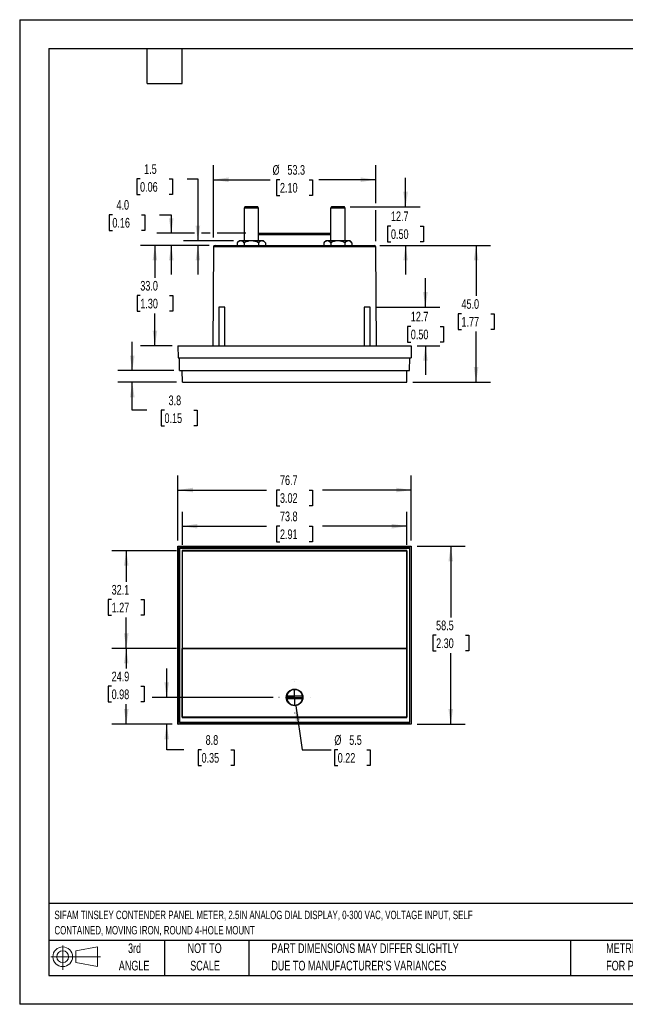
# Model space of a CAD drawing. Header units: millimetres. Extents: x 0 to 419, y 0 to 324.
# Tile 1 of 3: x 0 to 199, y 0 to 324. Entities that reach past the tile are written whole.
import ezdxf

# ---------------------------------------------------------------- set-up
doc = ezdxf.new("R2010")
doc.units = ezdxf.units.MM
doc.header["$LTSCALE"] = 1.5
doc.linetypes.add('CENTERX2', pattern=[20.32, 12.7, -2.54, 2.54, -2.54])
doc.layers.add('CENTER', color=40, linetype='CENTERX2')
doc.layers.add('SLD-DEFPOINTS', color=7, linetype='Continuous')
doc.layers.add('DIMENSIONS', color=140, linetype='Continuous', lineweight=25)
doc.layers.add('TEXT', color=140, linetype='Continuous', lineweight=25)
doc.styles.add('SLDTEXTSTYLE0', font='TXT', dxfattribs={"width": 0.7})
doc.dimstyles.new('SLDDIMSTYLE0', dxfattribs={"dimtxt": 3.237012, "dimasz": 4.953, "dimexe": 0, "dimexo": 0.0625, "dimgap": 0.809253, "dimtad": 0, "dimtih": 1, "dimtoh": 1, "dimrnd": 1e-09, "dimzin": 12, "dimdsep": 46, "dimtxsty": 'SLDTEXTSTYLE0', "dimsah": 1, "dimcen": 0.09, "dimadec": 0, "dimazin": 3, "dimtfac": 1, "dimtofl": 0, "dimtmove": 0, "dimatfit": 3, "dimfxl": 0, "dimfrac": 2, "dimtolj": 1, "dimtzin": 12, "dimarcsym": 0})
doc.dimstyles.new('SLDDIMSTYLE1', dxfattribs={"dimtxt": 3.237012, "dimasz": 4.953, "dimexe": 0, "dimexo": 0.0625, "dimgap": 0.809253, "dimtad": 0, "dimtih": 1, "dimtoh": 1, "dimrnd": 1e-09, "dimzin": 12, "dimdsep": 46, "dimtxsty": 'SLDTEXTSTYLE0', "dimsah": 1, "dimcen": 0, "dimadec": 0, "dimazin": 3, "dimtfac": 1, "dimtofl": 0, "dimtmove": 0, "dimatfit": 3, "dimfxl": 0, "dimfrac": 2, "dimtolj": 1, "dimtzin": 12, "dimarcsym": 0})
doc.dimstyles.new('SLDDIMSTYLE2', dxfattribs={"dimtxt": 3.237012, "dimasz": 4.953, "dimexe": 0, "dimexo": 0.0625, "dimgap": 0.809253, "dimtad": 0, "dimtih": 1, "dimtoh": 1, "dimrnd": 1e-09, "dimzin": 12, "dimdsep": 46, "dimtxsty": 'SLDTEXTSTYLE0', "dimsah": 1, "dimcen": 0.09, "dimadec": 0, "dimazin": 3, "dimtfac": 1, "dimtmove": 0, "dimatfit": 0, "dimfxl": 0, "dimfrac": 2, "dimtolj": 1, "dimtzin": 12, "dimarcsym": 0})
doc.dimstyles.new('SLDDIMSTYLE3', dxfattribs={"dimtxt": 3.237012, "dimasz": 4.953, "dimexe": 0, "dimexo": 0.0625, "dimgap": 0.809253, "dimtad": 0, "dimtih": 1, "dimtoh": 1, "dimrnd": 1e-09, "dimzin": 4, "dimdsep": 46, "dimtxsty": 'SLDTEXTSTYLE0', "dimsah": 1, "dimcen": 0.09, "dimadec": 0, "dimazin": 1, "dimtfac": 1, "dimtofl": 0, "dimtmove": 0, "dimatfit": 3, "dimfxl": 0, "dimfrac": 2, "dimtolj": 1, "dimtzin": 12, "dimarcsym": 0})
doc.dimstyles.new('SLDDIMSTYLE4', dxfattribs={"dimtxt": 3.237012, "dimasz": 4.953, "dimexe": 0, "dimexo": 0.0625, "dimgap": 0.809253, "dimtad": 0, "dimtih": 1, "dimtoh": 1, "dimrnd": 1e-09, "dimzin": 4, "dimdsep": 46, "dimtxsty": 'SLDTEXTSTYLE0', "dimsah": 1, "dimcen": 0.09, "dimadec": 0, "dimazin": 1, "dimtfac": 1, "dimtmove": 0, "dimatfit": 0, "dimfxl": 0, "dimfrac": 2, "dimtolj": 1, "dimtzin": 12, "dimarcsym": 0})

# ---------------------------------------------------------------- blocks, each defined once
blk = doc.blocks.new('Block11')
at = {"color": 7, "linetype": 'Continuous', "lineweight": 18}
for p, q in [((3.88, 7.97), (3.88, 0)), ((8.22, 6.25), (15.26, 7.55)), ((15.26, 7.55), (15.26, 1.1)), ((0, 4.32), (16.31, 4.32)), ((8.22, 2.39), (8.22, 6.25)), ((8.22, 2.39), (15.26, 1.1))]:
    blk.add_line(p, q, dxfattribs=at)
for radius in [3.23, 1.93]:
    blk.add_circle((3.88, 4.32), radius, dxfattribs=at)
blk = doc.blocks.new('Block12')
at = {"layer": 'SLD-DEFPOINTS'}
blk.add_blockref('Block11', (0, 0), dxfattribs=at)
blk = doc.blocks.new('SW_NOTE_0')
at = {"layer": 'TEXT', "color": 0, "linetype": 'CENTERX2', "lineweight": 18, "char_height": 2.775, "attachment_point": 1, "style": 'SLDTEXTSTYLE0'}
for s, insert in [('SIFAM TINSLEY CONTENDER PANEL METER, 2.5IN ANALOG DIAL DISPLAY, 0-300 VAC, VOLTAGE INPUT, SELF', (0, 3.58)), ('CONTAINED, MOVING IRON, ROUND 4-HOLE MOUNT', (0, -1.45))]:
    blk.add_mtext(s, dxfattribs=dict(at, insert=insert))
blk = doc.blocks.new('SW_NOTE_0_3')
at = {"layer": 'TEXT', "color": 0, "linetype": 'CENTERX2', "lineweight": 18, "char_height": 3.175, "attachment_point": 1, "style": 'SLDTEXTSTYLE0'}
for s, insert in [('PART DIMENSIONS MAY DIFFER SLIGHTLY', (0, 4.09)), ("DUE TO MANUFACTURER'S VARIANCES", (0, -1.64))]:
    blk.add_mtext(s, dxfattribs=dict(at, insert=insert))
blk = doc.blocks.new('SW_NOTE_0_4')
at = {"layer": 'TEXT', "color": 0, "linetype": 'CENTERX2', "lineweight": 18, "char_height": 3.175, "attachment_point": 2, "style": 'SLDTEXTSTYLE0'}
for s, insert in [('NOT TO', (7.89, 4.09)), ('SCALE', (8.03, -1.64))]:
    blk.add_mtext(s, dxfattribs=dict(at, insert=insert))
blk = doc.blocks.new('SW_NOTE_0_5')
at = {"layer": 'TEXT', "color": 0, "linetype": 'CENTERX2', "lineweight": 18, "char_height": 3.175, "attachment_point": 2, "style": 'SLDTEXTSTYLE0'}
for s, insert in [('3rd', (3.47, 4.09)), ('ANGLE', (3.33, -1.64))]:
    blk.add_mtext(s, dxfattribs=dict(at, insert=insert))
blk = doc.blocks.new('SW_NOTE_0_6')
at = {"layer": 'TEXT', "color": 0, "linetype": 'CENTERX2', "lineweight": 18, "char_height": 3.175, "attachment_point": 1, "style": 'SLDTEXTSTYLE0'}
for s, insert in [('METRIC UNITS USED', (0, 4.09)), ('FOR PART DESIGN', (0, -1.64))]:
    blk.add_mtext(s, dxfattribs=dict(at, insert=insert))
blk = doc.blocks.new('_D')
at = {"layer": 'DIMENSIONS'}
for p, q in [((130.6, 150.65), (146.41, 150.65)), ((141.65, 150.65), (141.65, 127.27)), ((136.84, 121.4), (135.75, 121.4)), ((135.75, 121.4), (135.75, 116.26)), ((146.46, 121.4), (147.54, 121.4)), ((147.54, 121.4), (147.54, 116.26)), ((135.75, 116.26), (136.84, 116.26)), ((141.65, 92.15), (141.65, 115.53)), ((147.54, 116.26), (146.46, 116.26)), ((130.6, 92.15), (146.41, 92.15))]:
    blk.add_line(p, q, dxfattribs=at)
for points in [[(141.65, 150.65), (140.89, 145.7), (142.41, 145.7)], [(141.65, 92.15), (142.41, 97.11), (140.89, 97.11)]]:
    blk.add_solid(points, dxfattribs=at)
at = {"layer": 'DIMENSIONS', "char_height": 3.175, "attachment_point": 1, "style": 'SLDTEXTSTYLE0'}
for s, insert in [('58.5', (136.84, 126.22)), ('2.30', (136.84, 120.35))]:
    blk.add_mtext(s, dxfattribs=dict(at, insert=insert))
blk = doc.blocks.new('_D_1')
at = {"layer": 'DIMENSIONS'}
for p, q in [((51.99, 152.56), (51.99, 173.91)), ((128.69, 152.56), (128.69, 173.91)), ((51.99, 169.15), (81.15, 169.15)), ((85.53, 169.15), (84.44, 169.15)), ((84.44, 169.15), (84.44, 164)), ((95.15, 169.15), (96.24, 169.15)), ((96.24, 169.15), (96.24, 164)), ((128.69, 169.15), (99.54, 169.15)), ((84.44, 164), (85.53, 164)), ((96.24, 164), (95.15, 164))]:
    blk.add_line(p, q, dxfattribs=at)
for points in [[(51.99, 169.15), (56.94, 168.39), (56.94, 169.91)], [(128.69, 169.15), (123.74, 169.91), (123.74, 168.39)]]:
    blk.add_solid(points, dxfattribs=at)
at = {"layer": 'DIMENSIONS', "char_height": 3.175, "attachment_point": 1, "style": 'SLDTEXTSTYLE0'}
for s, insert in [('76.7', (85.53, 173.97)), ('3.02', (85.53, 168.1))]:
    blk.add_mtext(s, dxfattribs=dict(at, insert=insert))
blk = doc.blocks.new('_D_2')
at = {"layer": 'DIMENSIONS'}
for p, q in [((51.54, 117.06), (30.26, 117.06)), ((35.02, 117.06), (35.02, 110.47)), ((30.21, 104.6), (29.12, 104.6)), ((29.12, 104.6), (29.12, 99.46)), ((39.83, 104.6), (40.92, 104.6)), ((40.92, 104.6), (40.92, 99.46)), ((29.12, 99.46), (30.21, 99.46)), ((35.02, 92.15), (35.02, 98.74)), ((40.92, 99.46), (39.83, 99.46)), ((50.09, 92.15), (30.26, 92.15))]:
    blk.add_line(p, q, dxfattribs=at)
for points in [[(35.02, 117.06), (34.26, 112.1), (35.78, 112.1)], [(35.02, 92.15), (35.78, 97.11), (34.26, 97.11)]]:
    blk.add_solid(points, dxfattribs=at)
at = {"layer": 'DIMENSIONS', "char_height": 3.175, "attachment_point": 1, "style": 'SLDTEXTSTYLE0'}
for s, insert in [('24.9', (30.21, 109.42)), ('0.98', (30.21, 103.55))]:
    blk.add_mtext(s, dxfattribs=dict(at, insert=insert))
blk = doc.blocks.new('_D_3')
at = {"layer": 'DIMENSIONS'}
for p, q in [((51.54, 149.2), (30.26, 149.2)), ((35.02, 149.2), (35.02, 139)), ((30.21, 133.13), (29.12, 133.13)), ((29.12, 133.13), (29.12, 127.98)), ((39.83, 133.13), (40.92, 133.13)), ((40.92, 133.13), (40.92, 127.98)), ((29.12, 127.98), (30.21, 127.98)), ((35.02, 117.06), (35.02, 127.26)), ((40.92, 127.98), (39.83, 127.98)), ((51.54, 117.06), (30.26, 117.06))]:
    blk.add_line(p, q, dxfattribs=at)
for points in [[(35.02, 149.2), (34.26, 144.24), (35.78, 144.24)], [(35.02, 117.06), (35.78, 122.01), (34.26, 122.01)]]:
    blk.add_solid(points, dxfattribs=at)
at = {"layer": 'DIMENSIONS', "char_height": 3.175, "attachment_point": 1, "style": 'SLDTEXTSTYLE0'}
for s, insert in [('32.1', (30.21, 137.94)), ('1.27', (30.21, 132.08))]:
    blk.add_mtext(s, dxfattribs=dict(at, insert=insert))
blk = doc.blocks.new('_D_4')
at = {"layer": 'DIMENSIONS'}
for p, q in [((53.45, 151.1), (53.45, 162.02)), ((127.24, 151.1), (127.24, 162.02)), ((53.45, 157.26), (81.15, 157.26)), ((85.53, 157.26), (84.44, 157.26)), ((84.44, 157.26), (84.44, 152.11)), ((95.15, 157.26), (96.24, 157.26)), ((96.24, 157.26), (96.24, 152.11)), ((127.24, 157.26), (99.54, 157.26)), ((84.44, 152.11), (85.53, 152.11)), ((96.24, 152.11), (95.15, 152.11))]:
    blk.add_line(p, q, dxfattribs=at)
for points in [[(53.45, 157.26), (58.4, 156.49), (58.4, 158.02)], [(127.24, 157.26), (122.28, 158.02), (122.28, 156.49)]]:
    blk.add_solid(points, dxfattribs=at)
at = {"layer": 'DIMENSIONS', "char_height": 3.175, "attachment_point": 1, "style": 'SLDTEXTSTYLE0'}
for s, insert in [('73.8', (85.53, 162.07)), ('2.91', (85.53, 156.2))]:
    blk.add_mtext(s, dxfattribs=dict(at, insert=insert))
blk = doc.blocks.new('_D_5')
at = {"layer": 'DIMENSIONS'}
for p, q in [((90.73, 98.23), (92.8, 83.7)), ((92.8, 83.7), (102.32, 83.7)), ((104.5, 83.7), (103.41, 83.7)), ((103.41, 83.7), (103.41, 78.56)), ((114.11, 83.7), (115.2, 83.7)), ((115.2, 83.7), (115.2, 78.56)), ((103.41, 78.56), (104.5, 78.56)), ((115.2, 78.56), (114.11, 78.56))]:
    blk.add_line(p, q, dxfattribs=at)
blk.add_solid([(90.73, 98.23), (90.67, 93.22), (92.18, 93.43)], dxfattribs=at)
at = {"layer": 'DIMENSIONS', "char_height": 3.175, "attachment_point": 1, "style": 'SLDTEXTSTYLE0'}
for s, insert in [('%%c', (103.4, 88.52)), ('5.5', (108.29, 88.52)), ('0.22', (104.5, 82.65))]:
    blk.add_mtext(s, dxfattribs=dict(at, insert=insert))
blk = doc.blocks.new('_D_6')
at = {"layer": 'DIMENSIONS'}
for p, q in [((48.3, 100.95), (48.3, 110.48)), ((83.3, 100.95), (43.54, 100.95)), ((50.09, 92.15), (43.54, 92.15)), ((48.3, 83.7), (48.3, 92.15)), ((53.91, 83.7), (48.3, 83.7)), ((59.75, 83.7), (58.66, 83.7)), ((58.66, 83.7), (58.66, 78.56)), ((69.37, 83.7), (70.46, 83.7)), ((70.46, 83.7), (70.46, 78.56)), ((58.66, 78.56), (59.75, 78.56)), ((70.46, 78.56), (69.37, 78.56))]:
    blk.add_line(p, q, dxfattribs=at)
for points in [[(48.3, 100.95), (49.06, 105.91), (47.54, 105.91)], [(48.3, 92.15), (47.54, 87.2), (49.06, 87.2)]]:
    blk.add_solid(points, dxfattribs=at)
at = {"layer": 'DIMENSIONS', "char_height": 3.175, "attachment_point": 1, "style": 'SLDTEXTSTYLE0'}
for s, insert in [('8.8', (61.1, 88.52)), ('0.35', (59.75, 82.65))]:
    blk.add_mtext(s, dxfattribs=dict(at, insert=insert))
blk = doc.blocks.new('SW_CENTERMARKSYMBOL_0')
at = {"layer": 'CENTER', "color": 0}
for p, q in [((0, 5.08), (0, 5.14)), ((-5.08, 0), (-5.14, 0)), ((0, 0), (-2.54, 0)), ((0, 0), (0, 2.54)), ((0, 0), (0, -2.54)), ((0, 0), (2.54, 0)), ((5.08, 0), (5.14, 0)), ((0, -5.08), (0, -5.14))]:
    blk.add_line(p, q, dxfattribs=at)
blk = doc.blocks.new('_D_7')
at = {"layer": 'DIMENSIONS'}
for p, q in [((39.55, 271.49), (38.46, 271.49)), ((38.46, 271.49), (38.46, 266.34)), ((49.17, 271.49), (50.25, 271.49)), ((50.25, 271.49), (50.25, 266.34)), ((55, 271.49), (58.56, 271.49)), ((58.56, 271.49), (58.56, 251.11)), ((38.46, 266.34), (39.55, 266.34)), ((50.25, 266.34), (49.17, 266.34)), ((70.21, 251.11), (53.8, 251.11)), ((62.3, 249.61), (53.8, 249.61)), ((58.56, 249.61), (58.56, 240.09))]:
    blk.add_line(p, q, dxfattribs=at)
for points in [[(58.56, 251.11), (59.32, 256.07), (57.8, 256.07)], [(58.56, 249.61), (57.8, 244.66), (59.32, 244.66)]]:
    blk.add_solid(points, dxfattribs=at)
at = {"layer": 'DIMENSIONS', "char_height": 3.175, "attachment_point": 1, "style": 'SLDTEXTSTYLE0'}
for s, insert in [('1.5', (40.89, 276.31)), ('0.06', (39.55, 270.44))]:
    blk.add_mtext(s, dxfattribs=dict(at, insert=insert))
blk = doc.blocks.new('_D_8')
at = {"layer": 'DIMENSIONS'}
for p, q in [((118.39, 249.61), (154.74, 249.61)), ((149.97, 249.61), (149.97, 232.98)), ((145.17, 227.11), (144.08, 227.11)), ((144.08, 227.11), (144.08, 221.97)), ((154.78, 227.11), (155.87, 227.11)), ((155.87, 227.11), (155.87, 221.97)), ((144.08, 221.97), (145.17, 221.97)), ((149.97, 204.61), (149.97, 221.25)), ((155.87, 221.97), (154.78, 221.97)), ((129.14, 204.61), (154.74, 204.61))]:
    blk.add_line(p, q, dxfattribs=at)
for points in [[(149.97, 249.61), (149.21, 244.66), (150.74, 244.66)], [(149.97, 204.61), (150.74, 209.57), (149.21, 209.57)]]:
    blk.add_solid(points, dxfattribs=at)
at = {"layer": 'DIMENSIONS', "char_height": 3.175, "attachment_point": 1, "style": 'SLDTEXTSTYLE0'}
for s, insert in [('45.0', (145.17, 231.93)), ('1.77', (145.17, 226.06))]:
    blk.add_mtext(s, dxfattribs=dict(at, insert=insert))
blk = doc.blocks.new('_D_9')
at = {"layer": 'DIMENSIONS'}
for p, q in [((62.3, 249.61), (39.68, 249.61)), ((44.44, 249.61), (44.44, 238.98)), ((39.63, 233.11), (38.55, 233.11)), ((38.55, 233.11), (38.55, 227.97)), ((49.25, 233.11), (50.34, 233.11)), ((50.34, 233.11), (50.34, 227.97)), ((38.55, 227.97), (39.63, 227.97)), ((44.44, 216.61), (44.44, 227.25)), ((50.34, 227.97), (49.25, 227.97)), ((50.09, 216.61), (39.68, 216.61))]:
    blk.add_line(p, q, dxfattribs=at)
for points in [[(44.44, 249.61), (43.68, 244.66), (45.2, 244.66)], [(44.44, 216.61), (45.2, 221.57), (43.68, 221.57)]]:
    blk.add_solid(points, dxfattribs=at)
at = {"layer": 'DIMENSIONS', "char_height": 3.175, "attachment_point": 1, "style": 'SLDTEXTSTYLE0'}
for s, insert in [('33.0', (39.63, 237.93)), ('1.30', (39.63, 232.06))]:
    blk.add_mtext(s, dxfattribs=dict(at, insert=insert))
blk = doc.blocks.new('_D_10')
at = {"layer": 'DIMENSIONS'}
for p, q in [((63.7, 252.26), (63.7, 275.98)), ((116.98, 263.46), (116.98, 275.98)), ((63.7, 271.21), (82.36, 271.21)), ((85.53, 271.21), (84.44, 271.21)), ((84.44, 271.21), (84.44, 266.07)), ((95.15, 271.21), (96.24, 271.21)), ((96.24, 271.21), (96.24, 266.07)), ((116.98, 271.21), (98.32, 271.21)), ((84.44, 266.07), (85.53, 266.07)), ((96.24, 266.07), (95.15, 266.07)), ((116.98, 251.02), (116.98, 261.17))]:
    blk.add_line(p, q, dxfattribs=at)
for points in [[(63.7, 271.21), (68.65, 270.45), (68.65, 271.98)], [(116.98, 271.21), (112.03, 271.98), (112.03, 270.45)]]:
    blk.add_solid(points, dxfattribs=at)
at = {"layer": 'DIMENSIONS', "char_height": 3.175, "attachment_point": 1, "style": 'SLDTEXTSTYLE0'}
for s, insert in [('%%c', (83.09, 276.03)), ('53.3', (87.98, 276.03)), ('2.10', (85.53, 270.16))]:
    blk.add_mtext(s, dxfattribs=dict(at, insert=insert))
blk = doc.blocks.new('_D_11')
at = {"layer": 'DIMENSIONS'}
for p, q in [((126.81, 262.31), (126.81, 271.84)), ((108.62, 262.31), (131.57, 262.31)), ((122, 255.96), (120.91, 255.96)), ((120.91, 255.96), (120.91, 250.82)), ((131.62, 255.96), (132.71, 255.96)), ((132.71, 255.96), (132.71, 250.82)), ((118.39, 249.61), (131.57, 249.61)), ((120.91, 250.82), (122, 250.82)), ((126.81, 249.61), (126.81, 240.09)), ((132.71, 250.82), (131.62, 250.82))]:
    blk.add_line(p, q, dxfattribs=at)
for points in [[(126.81, 262.31), (127.57, 267.27), (126.05, 267.27)], [(126.81, 249.61), (126.05, 244.66), (127.57, 244.66)]]:
    blk.add_solid(points, dxfattribs=at)
at = {"layer": 'DIMENSIONS', "char_height": 3.175, "attachment_point": 1, "style": 'SLDTEXTSTYLE0'}
for s, insert in [('12.7', (122, 260.78)), ('0.50', (122, 254.91))]:
    blk.add_mtext(s, dxfattribs=dict(at, insert=insert))
blk = doc.blocks.new('_D_12')
at = {"layer": 'DIMENSIONS'}
for p, q in [((133.33, 229.31), (133.33, 238.84)), ((117.12, 229.31), (138.09, 229.31)), ((128.52, 222.96), (127.43, 222.96)), ((127.43, 222.96), (127.43, 217.82)), ((138.14, 222.96), (139.22, 222.96)), ((139.22, 222.96), (139.22, 217.82)), ((127.43, 217.82), (128.52, 217.82)), ((139.22, 217.82), (138.14, 217.82)), ((130.6, 216.61), (138.09, 216.61)), ((133.33, 216.61), (133.33, 207.09))]:
    blk.add_line(p, q, dxfattribs=at)
for points in [[(133.33, 229.31), (134.09, 234.27), (132.57, 234.27)], [(133.33, 216.61), (132.57, 211.66), (134.09, 211.66)]]:
    blk.add_solid(points, dxfattribs=at)
at = {"layer": 'DIMENSIONS', "char_height": 3.175, "attachment_point": 1, "style": 'SLDTEXTSTYLE0'}
for s, insert in [('12.7', (128.52, 227.78)), ('0.50', (128.52, 221.91))]:
    blk.add_mtext(s, dxfattribs=dict(at, insert=insert))
blk = doc.blocks.new('_D_13')
at = {"layer": 'DIMENSIONS'}
for p, q in [((36.99, 208.42), (36.99, 217.95)), ((50.66, 208.42), (32.23, 208.42)), ((51.54, 204.61), (32.23, 204.61)), ((36.99, 195.42), (36.99, 204.61)), ((41.74, 195.42), (36.99, 195.42)), ((47.58, 195.42), (46.49, 195.42)), ((46.49, 195.42), (46.49, 190.28)), ((57.2, 195.42), (58.28, 195.42)), ((58.28, 195.42), (58.28, 190.28)), ((46.49, 190.28), (47.58, 190.28)), ((58.28, 190.28), (57.2, 190.28))]:
    blk.add_line(p, q, dxfattribs=at)
for points in [[(36.99, 208.42), (37.75, 213.38), (36.23, 213.38)], [(36.99, 204.61), (36.23, 199.66), (37.75, 199.66)]]:
    blk.add_solid(points, dxfattribs=at)
at = {"layer": 'DIMENSIONS', "char_height": 3.175, "attachment_point": 1, "style": 'SLDTEXTSTYLE0'}
for s, insert in [('3.8', (48.92, 200.24)), ('0.15', (47.58, 194.37))]:
    blk.add_mtext(s, dxfattribs=dict(at, insert=insert))
blk = doc.blocks.new('_D_14')
at = {"layer": 'DIMENSIONS'}
for p, q in [((30.45, 259.71), (29.36, 259.71)), ((29.36, 259.71), (29.36, 254.56)), ((40.07, 259.71), (41.15, 259.71)), ((41.15, 259.71), (41.15, 254.56)), ((45.9, 259.71), (49.8, 259.71)), ((49.8, 259.71), (49.8, 253.61)), ((29.36, 254.56), (30.45, 254.56)), ((41.15, 254.56), (40.07, 254.56)), ((57.42, 253.61), (45.04, 253.61)), ((62.56, 253.61), (59.7, 253.61)), ((74.27, 253.61), (64.84, 253.61)), ((62.3, 249.61), (45.04, 249.61)), ((49.8, 249.61), (49.8, 240.09))]:
    blk.add_line(p, q, dxfattribs=at)
for points in [[(49.8, 253.61), (50.56, 258.57), (49.04, 258.57)], [(49.8, 249.61), (49.04, 244.66), (50.56, 244.66)]]:
    blk.add_solid(points, dxfattribs=at)
at = {"layer": 'DIMENSIONS', "char_height": 3.175, "attachment_point": 1, "style": 'SLDTEXTSTYLE0'}
for s, insert in [('4.0', (31.8, 264.53)), ('0.16', (30.45, 258.66))]:
    blk.add_mtext(s, dxfattribs=dict(at, insert=insert))

msp = doc.modelspace()

# ---------------------------------------------------------------- linework, layer by layer
at = {"color": 7, "linetype": 'Continuous'}
for p, q in [((0.004, 323.854), (0.004, 0.004)), ((0.004, 323.854), (419.104, 323.854)), ((419.104, 0.004), (0.004, 0.004))]:
    msp.add_line(p, q, dxfattribs=at)
for p, q in [((73.967, 262.315), (73.717, 261.882)), ((73.717, 261.882), (73.717, 251.115)), ((78.517, 261.882), (73.717, 261.882)), ((78.267, 262.315), (73.967, 262.315)), ((78.517, 261.882), (78.267, 262.315)), ((78.517, 251.115), (78.517, 261.882)), ((102.415, 262.315), (102.165, 261.882)), ((102.165, 261.882), (102.165, 251.115)), ((106.965, 261.882), (102.165, 261.882)), ((106.715, 262.315), (102.415, 262.315)), ((106.965, 261.882), (106.715, 262.315)), ((106.965, 251.115), (106.965, 261.882)), ((78.517, 253.615), (102.165, 253.615)), ((102.165, 253.119), (78.517, 253.119)), ((64.202, 249.615), (116.48, 249.615)), ((72.117, 251.115), (71.498, 250.496)), ((71.498, 250.496), (71.498, 249.615)), ((72.653, 251.115), (72.117, 251.115)), ((76.117, 251.115), (72.653, 251.115)), ((73.808, 250.496), (73.808, 249.615)), ((79.581, 251.115), (76.117, 251.115)), ((78.427, 250.496), (78.427, 249.615)), ((80.117, 251.115), (79.581, 251.115)), ((80.736, 250.496), (80.117, 251.115)), ((80.736, 250.496), (80.736, 249.615)), ((100.565, 251.115), (99.946, 250.496)), ((99.946, 250.496), (99.946, 249.615)), ((101.101, 251.115), (100.565, 251.115)), ((104.565, 251.115), (101.101, 251.115)), ((102.256, 250.496), (102.256, 249.615)), ((108.029, 251.115), (104.565, 251.115)), ((106.875, 250.496), (106.875, 249.615)), ((108.565, 251.115), (108.029, 251.115)), ((109.184, 250.496), (108.565, 251.115)), ((109.184, 250.496), (109.184, 249.615)), ((63.701, 249.119), (63.417, 216.615)), ((116.981, 249.119), (63.701, 249.119)), ((117.265, 216.615), (116.981, 249.119)), ((65.465, 229.315), (65.465, 216.615)), ((67.389, 229.315), (65.465, 229.315)), ((67.465, 229.315), (67.389, 229.315)), ((67.465, 216.615), (67.465, 229.315)), ((113.217, 229.315), (113.217, 216.615)), ((115.141, 229.315), (113.217, 229.315)), ((115.217, 229.315), (115.141, 229.315)), ((115.217, 216.615), (115.217, 229.315)), ((51.991, 216.615), (128.691, 216.615)), ((51.991, 216.615), (52.026, 212.615)), ((128.691, 216.615), (128.656, 212.615)), ((52.026, 212.615), (128.656, 212.615)), ((52.563, 208.425), (52.526, 212.615)), ((128.12, 208.425), (128.156, 212.615)), ((52.563, 208.425), (128.12, 208.425)), ((53.446, 204.615), (53.413, 208.425)), ((127.236, 204.615), (127.27, 208.425)), ((53.446, 204.615), (127.236, 204.615)), ((51.991, 150.652), (52.026, 150.618)), ((51.991, 92.152), (51.991, 150.652)), ((51.991, 150.652), (128.691, 150.652)), ((52.026, 92.187), (52.026, 150.618)), ((52.026, 150.618), (128.656, 150.618)), ((52.526, 150.118), (52.526, 92.687)), ((52.563, 150.081), (52.526, 150.118)), ((128.156, 150.118), (52.526, 150.118)), ((52.563, 92.724), (52.563, 150.081)), ((52.563, 150.081), (128.12, 150.081)), ((53.413, 149.231), (53.413, 94.374)), ((53.446, 149.198), (53.413, 149.231)), ((127.27, 149.231), (53.413, 149.231)), ((53.446, 117.057), (53.446, 149.198)), ((53.446, 149.198), (127.236, 149.198)), ((127.236, 149.198), (127.27, 149.231)), ((127.236, 149.198), (127.236, 117.057)), ((127.27, 94.374), (127.27, 149.231)), ((128.12, 150.081), (128.156, 150.118)), ((128.12, 150.081), (128.12, 92.724)), ((128.156, 92.687), (128.156, 150.118)), ((128.691, 150.652), (128.656, 150.618)), ((128.656, 150.618), (128.656, 92.187)), ((128.691, 150.652), (128.691, 92.152)), ((53.446, 117.057), (53.441, 117.053)), ((127.241, 117.053), (53.441, 117.053)), ((53.441, 94.403), (53.441, 117.053)), ((53.446, 117.057), (127.236, 117.057)), ((127.241, 117.053), (127.236, 117.057)), ((127.241, 117.053), (127.241, 94.403)), ((87.79, 101.452), (92.893, 101.452)), ((92.893, 100.452), (87.79, 100.452)), ((53.441, 94.403), (53.413, 94.374)), ((53.413, 94.374), (127.27, 94.374)), ((127.241, 94.403), (53.441, 94.403)), ((127.27, 94.374), (127.241, 94.403)), ((51.991, 92.152), (52.026, 92.187)), ((128.691, 92.152), (51.991, 92.152)), ((128.656, 92.187), (52.026, 92.187)), ((52.563, 92.724), (52.526, 92.687)), ((52.526, 92.687), (128.156, 92.687)), ((128.12, 92.724), (52.563, 92.724)), ((128.156, 92.687), (128.12, 92.724)), ((128.656, 92.187), (128.691, 92.152))]:
    msp.add_line(p, q)
for radius in [2.75, 2.65]:
    msp.add_circle((90.341, 100.952), radius)
for centre, radius, start, end in [((64.201, 249.115), 0.5, 90, 179.5), ((72.774, 249.502), 1.617, 94.28589, 142.08768), ((72.493, 249.429), 1.694, 39.05892, 84.56751), ((76.214, 246.135), 4.98, 91.11204, 118.88796), ((75.989, 246.017), 5.099, 61.4414, 88.5586), ((79.702, 249.502), 1.617, 94.28589, 142.08768), ((79.421, 249.429), 1.694, 39.05892, 84.56751), ((101.222, 249.502), 1.617, 94.28589, 142.08768), ((100.941, 249.429), 1.694, 39.05892, 84.56751), ((104.662, 246.135), 4.98, 91.11204, 118.88796), ((104.437, 246.017), 5.099, 61.4414, 88.5586), ((108.15, 249.502), 1.617, 94.28589, 142.08768), ((107.869, 249.429), 1.694, 39.05892, 84.56751), ((116.481, 249.115), 0.5, 0.5, 90), ((90.341, 100.952), 2.6, 168.91251, 191.08749), ((90.341, 100.952), 2.6, 11.08749, 168.91251), ((90.341, 100.952), 2.6, 191.08749, 348.91251), ((90.341, 100.952), 2.6, 348.91251, 11.08749)]:
    msp.add_arc(centre, radius, start, end)
at = {"layer": 'TEXT'}
for p, q in [((9.525, 314.325), (409.575, 314.325)), ((9.525, 314.325), (9.525, 9.525)), ((41.91, 302.895), (41.91, 314.325)), ((53.34, 302.895), (53.34, 314.325)), ((41.91, 302.895), (53.34, 302.895)), ((409.575, 33.189), (9.525, 33.189)), ((409.575, 20.955), (9.525, 20.955)), ((47.625, 20.955), (47.625, 9.525)), ((75.317, 20.955), (75.317, 9.525)), ((180.97, 20.955), (180.97, 9.525)), ((9.525, 9.525), (409.575, 9.525))]:
    msp.add_line(p, q, dxfattribs=at)

# ---------------------------------------------------------------- block references
at = {"layer": 'CENTER'}
msp.add_blockref('SW_CENTERMARKSYMBOL_0', (90.341, 100.952), dxfattribs=at)
at = {"layer": 'SLD-DEFPOINTS'}
msp.add_blockref('Block12', (10.257, 11.331), dxfattribs=at)
at = {"layer": 'TEXT', "linetype": 'CENTERX2', "lineweight": 18}
for name, p in [('SW_NOTE_0', (11.42, 27.217)), ('SW_NOTE_0_5', (34.271, 15.953)), ('SW_NOTE_0_4', (52.886, 15.953)), ('SW_NOTE_0_3', (82.679, 15.953)), ('SW_NOTE_0_6', (192.718, 15.953))]:
    msp.add_blockref(name, p, dxfattribs=at)

# ---------------------------------------------------------------- dimensions: what is measured, and where the dimension line sits
at = {"layer": 'DIMENSIONS'}
for base, p1, p2, dimstyle, picture, middle in [((58.559, 249.615), (72.117, 251.115), (64.201, 249.615), 'SLDDIMSTYLE2', '_D_7', (58.559, 271.488)), ((126.809, 249.615), (106.715, 262.315), (116.481, 249.615), 'SLDDIMSTYLE2', '_D_11', (126.809, 255.965)), ((49.798, 249.615), (76.172, 253.615), (64.201, 249.615), 'SLDDIMSTYLE4', '_D_14', (49.798, 259.709)), ((44.443, 216.615), (64.201, 249.615), (51.991, 216.615), 'SLDDIMSTYLE3', '_D_9', (44.443, 233.115)), ((149.975, 204.615), (116.481, 249.615), (127.236, 204.615), 'SLDDIMSTYLE3', '_D_8', (149.975, 227.115)), ((133.328, 216.615), (115.217, 229.315), (128.691, 216.615), 'SLDDIMSTYLE2', '_D_12', (133.328, 222.965)), ((36.991, 204.615), (52.563, 208.425), (53.446, 204.615), 'SLDDIMSTYLE2', '_D_13', (36.991, 195.421)), ((35.021, 117.057), (53.446, 149.198), (53.446, 117.057), 'SLDDIMSTYLE0', '_D_3', (35.021, 133.127)), ((141.648, 92.152), (128.691, 150.652), (128.691, 92.152), 'SLDDIMSTYLE0', '_D', (141.648, 121.402)), ((35.0213, 92.1525), (53.4459, 117.0572), (51.9911, 92.1525), 'SLDDIMSTYLE0', '_D_2', (35.0213, 104.6048)), ((48.302, 92.152), (85.201, 100.952), (51.991, 92.152), 'SLDDIMSTYLE2', '_D_6', (48.302, 83.7))]:
    dim = msp.add_linear_dim(base=base, p1=p1, p2=p2, angle=90, dimstyle=dimstyle, dxfattribs=at)
    dim.commit()
    dim.dimension.update_dxf_attribs({"geometry": picture, "text_midpoint": middle, "dimtype": 160})
dim = msp.add_linear_dim(base=(63.701, 271.214), p1=(116.981, 249.119), p2=(63.701, 249.119), text='%%c<>', dimstyle='SLDDIMSTYLE0', dxfattribs=at)
dim.commit()
dim.dimension.update_dxf_attribs({"geometry": '_D_10', "text_midpoint": (90.341, 271.214), "dimtype": 160})
for base, p1, p2, picture, middle in [((51.991, 169.148), (128.691, 150.652), (51.991, 150.652), '_D_1', (90.341, 169.148)), ((127.236, 157.256), (53.446, 149.198), (127.236, 149.198), '_D_4', (90.341, 157.256))]:
    dim = msp.add_linear_dim(base=base, p1=p1, p2=p2, dimstyle='SLDDIMSTYLE0', dxfattribs=at)
    dim.commit()
    dim.dimension.update_dxf_attribs({"geometry": picture, "text_midpoint": middle, "dimtype": 160})
dim = msp.add_diameter_dim_2p(p1=(89.954, 103.675), p2=(90.729, 98.23), dimstyle='SLDDIMSTYLE1', dxfattribs=at)
dim.commit()
dim.dimension.update_dxf_attribs({"geometry": '_D_5', "text_midpoint": (109.305, 83.7), "dimtype": 163})

doc.saveas('drawing.dxf')
